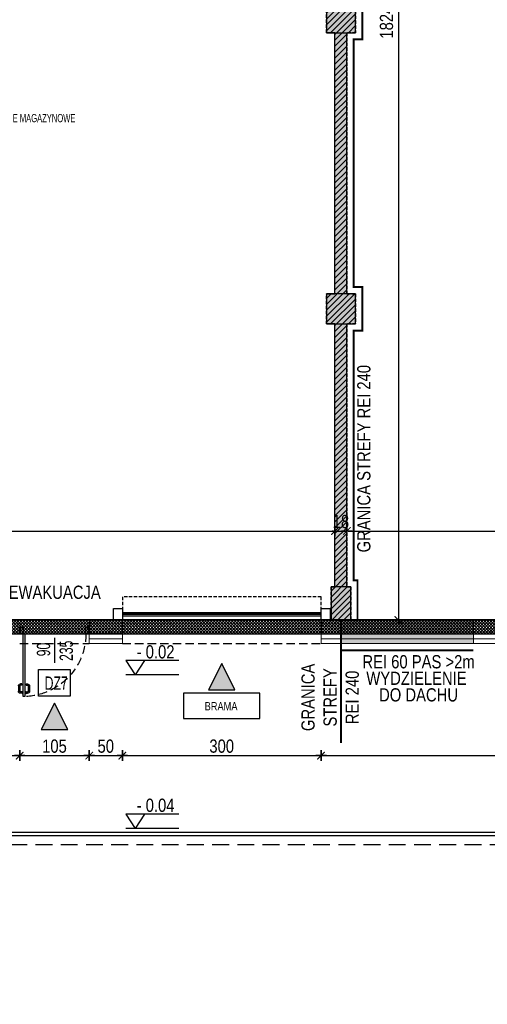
# Model space of a CAD drawing. Header units: millimetres. Extents: x 76192 to 88546, y 19309 to 25840.
# Tile 3 of 61: x 77205 to 77911, y 20811 to 22298. Entities that reach past the tile are written whole.
import ezdxf
from ezdxf.enums import TextEntityAlignment as Align

# ---------------------------------------------------------------- set-up
doc = ezdxf.new("R2010")
doc.units = ezdxf.units.MM
for name, pattern in [('DASHED', [0.75, 0.5, -0.25]), ('DASHED2', [0.375, 0.25, -0.125]), ('DASHEDX2', [38.1, 25.4, -12.7])]:
    doc.linetypes.add(name, pattern=pattern)
doc.layers.get('DEFPOINTS').update_dxf_attribs({"lineweight": 9})
for name, color, linetype in [('_HSA_HATCH_WYPEŁNIENIA_PRZEGRÓD', 205, 'Continuous'), ('_HSA_KOTY', 150, 'Continuous'), ('_HSA_NUMERACJA POMIESZCZEN', 43, 'Continuous'), ('_HSA_OPIS', 43, 'Continuous'), ('_HSA_OPIS_STOLARKA_WEWNĘTRZNA', 43, 'Continuous'), ('_HSA_PRZERYWANE', 153, 'DASHEDX2'), ('_HSA_SCHODY', 122, 'Continuous'), ('_HSA_STOLARKA_WEWNĘTRZNA', 132, 'Continuous'), ('_HSA_STOLARKA_ZEWNĘTRZNA', 132, 'Continuous'), ('_HSA_WIDOKOWE', 1, 'Continuous'), ('_HSA_WYM_100', 141, 'Continuous'), ('_HSA_ŚCIANY_DZIAŁOWE', 6, 'Continuous'), ('_HSA_ŚCIANY_KONSTRUKCYJNE', 3, 'Continuous'), ('_HSA_ŚCIANY_MUROWANE', 4, 'Continuous')]:
    doc.layers.add(name, color=color, linetype=linetype)
for name, color, linetype, true_color in [('_HSA_HATCH_WYPEŁNIENIA_PRZEGRÓD_P_POŻ', 7, 'Continuous', 0xef8a8a), ('_HSA_WYDZIELENIA_POŻAROWE_240_MIN', 7, 'DASHED2', 0xab1603), ('_HSA_WYDZIELENIA_POŻAROWE_60_MIN', 7, 'DASHED2', 0x1428e1)]:
    doc.layers.add(name, color=color, linetype=linetype, true_color=true_color)
doc.layers.add('_HSA_IZOLACJA_TERMICZNA', color=2, linetype='Continuous', lineweight=5)
doc.layers.add('_HSA_NUMERACJA POMIESZCZEN POMOC', color=7, linetype='Continuous', true_color=0x38940a, plot=False)
doc.layers.add('_HSA_OPIS_STOLARKA_ZEWNĘTRZNA_POMOC', color=7, linetype='Continuous', true_color=0x6cc7f4, plot=False)
doc.layers.add('_HSA_POWIERZCHNIA_UŻYTKOWA', color=115, linetype='DASHED', plot=False)
doc.styles.add('Arial', font='Arial.ttf')
doc.styles.add('Arial Narrow_1', font='Arial Narrow.ttf', dxfattribs={"width": 0.8, "height": 200})
doc.styles.add('ARIAL_100', font='Arial.ttf', dxfattribs={"width": 0.8, "height": 20})
doc.styles.add('ARIAL_50', font='Arial Narrow.ttf', dxfattribs={"width": 0.8, "height": 10})
doc.linetypes.add('BATTING', pattern='A,0.00254,-2.54,[134,ltypeshp.shx,S=2.54,R=0,X=-2.54,Y=0],-5.08,[134,ltypeshp.shx,S=2.54,R=180,X=2.54,Y=0],-2.54', length=10.16254)
doc.dimstyles.new('WYM_WEWN_100', dxfattribs={"dimtxt": 20, "dimasz": 2, "dimexe": 10, "dimexo": 0, "dimgap": 4, "dimtad": 1, "dimdec": 1, "dimrnd": 0.1, "dimtxsty": 'ARIAL_100', "dimblk": 'Wym-03', "dimcen": 0, "dimdle": 10, "dimse1": 1, "dimse2": 1, "dimclrt": 256, "dimazin": 2, "dimtfac": 1, "dimtdec": 1, "dimtix": 1, "dimtmove": 2, "dimatfit": 0, "dimfxl": 1, "dimtolj": 1, "dimtzin": 0, "dimarcsym": 0})
pattern_1 = [(45, (16000, 0), (-4.49012806, 4.49012806), [])]

# ---------------------------------------------------------------- blocks, each defined once
blk = doc.blocks.new('A$C181A6C00')
blk.add_hatch(color=256).paths.add_polyline_path([(50, -25), (0, 0), (50, 25)])
blk.add_lwpolyline([(50, -25), (0, 0), (50, 25), (50, -25)])
blk = doc.blocks.new('A$C88e31ec9')
blk.add_lwpolyline([(-57.6, -38.6), (57.6, -38.6), (57.6, 0), (-57.6, 0)], close=True)
at = {"style": 'Arial', "width": 0.8}
blk.add_text('BRAMA', height=12.5, dxfattribs=at).set_placement((-1, -26.2), align=Align.CENTER)
blk = doc.blocks.new('KOTA')
for p in [(-28, 43.4), (28, 43.4)]:
    blk.add_line(p, (0, 0))
blk.add_lwpolyline([(131.6, 43.4), (-28, 43.4)])
at = {"style": 'Arial', "width": 0.8}
blk.add_attdef('0000', (4.6, 49.9), '', height=40, dxfattribs=at)
blk = doc.blocks.new('NUMERACJA_POMIESZCZEŃ_200')
blk.add_lwpolyline([(50, 31.9), (0, 31.9), (0, 0), (50, 0)], close=True)
at = {"style": 'ARIAL_100', "width": 0.8}
blk.add_attdef('OPIS_TABELKA', (3, 6.5), '', height=20, dxfattribs=at)
at = {"layer": '_HSA_NUMERACJA POMIESZCZEN POMOC', "style": 'ARIAL_50', "width": 0.8}
for tag, p in [('NAZWA', (0, -15.9)), ('POWIERZCHNIA', (0, -35.3)), ('POSADZKA', (0, -54.4)), ('SUFIT', (0, -73.1))]:
    blk.add_attdef(tag, p, '', height=12.5, dxfattribs=at)
blk = doc.blocks.new('*U482')
at = {"transparency": 33554559}
h = blk.add_hatch(color=256, dxfattribs=at)
h.dxf.hatch_style = 1
h.paths.add_polyline_path([(0, 35.7), (-200, 35.7), (-200, 0), (0, 0)])
at = {"linetype": 'DASHED2', "ltscale": 50, "const_width": 3}
blk.add_lwpolyline([(-200, -10), (0, -10)], dxfattribs=at)
at = {"layer": 'DEFPOINTS'}
blk.add_lwpolyline([(0, 35.7), (-200, 35.7), (-200, 0), (0, 0), (0, 35.7)], close=True, dxfattribs=at)
blk = doc.blocks.new('*U525')
for p, q in [((4.2, 90), (1.1, 90)), ((4.2, 91.25), (5, 91.25)), ((4.2, 86.75), (4.2, 91.25)), ((8.725, 91.25), (7.925, 91.25)), ((8.725, 86.75), (8.725, 91.25)), ((8.725, 90), (11.825, 90)), ((-1.9, 78.86), (-1.9, 87)), ((0.1, 78.86), (0.1, 87)), ((4.2, 88), (1.1, 88)), ((3.2, 77.86), (1.1, 77.86)), ((3.2, 75.86), (1.1, 75.86)), ((3.2, 75.86), (3.2, 77.86)), ((5, 86.75), (4.2, 86.75)), ((7.925, 86.75), (8.725, 86.75)), ((8.725, 88), (11.825, 88)), ((9.725, 75.86), (9.725, 77.86)), ((9.725, 77.86), (11.825, 77.86)), ((9.725, 75.86), (11.825, 75.86)), ((12.825, 78.86), (12.825, 87)), ((14.825, 78.86), (14.825, 87))]:
    blk.add_line(p, q)
for points in [[(5, 0), (7.925, 0), (7.925, 95), (5, 95)], [(1, 0), (1, -10), (5, -10), (5, 0)], [(100, 0), (100, -10), (104, -10), (104, 0)]]:
    blk.add_lwpolyline(points, close=True)
for points in [[(0, 0), (0, -10)], [(105, 0), (105, -10)]]:
    blk.add_lwpolyline(points)
for centre, radius, start, end in [((1.1, 87), 3, 90, 180), ((11.825, 87), 3, 0, 90), ((1.1, 78.86), 3, 180, 270), ((1.1, 87), 1, 90, 180), ((1.1, 78.86), 1, 180, 270), ((11.825, 87), 1, 0, 90), ((11.825, 78.86), 3, 270, 0), ((11.825, 78.86), 1, 270, 0)]:
    blk.add_arc(centre, radius, start, end)
at = {"linetype": 'DASHED', "ltscale": 25}
blk.add_arc((5, 0), 95, 0, 90, dxfattribs=at)
blk = doc.blocks.new('Wym-03')
for p, q in [((-4, 0), (4, 0)), ((0, 4), (0, -4))]:
    blk.add_line(p, q)
blk.add_lwpolyline([(-2.83, -2.83, 0.8, 0.8, 0), (2.83, 2.83, 0.05, 0.05, 0)], format="xyseb")
blk = doc.blocks.new('*D693')
at = {"layer": '_HSA_WYM_100', "color": 0, "lineweight": -2}
blk.add_line((78045.8, 19377.4), (77122.8, 19377.4), dxfattribs=at)
at = {"layer": 'DEFPOINTS', "color": 0}
for p in [(77120.8, 21370.5), (78047.8, 21370.5), (77120.8, 19377.4)]:
    blk.add_point(p, dxfattribs=at)
at = {"layer": '_HSA_WYM_100', "color": 0, "lineweight": -2, "xscale": 2, "yscale": 2, "zscale": 2, "rotation": 180}
blk.add_blockref('Wym-03', (77120.8, 19377.4), dxfattribs=at)
at = {"layer": '_HSA_WYM_100', "color": 0, "lineweight": -2, "xscale": 2, "yscale": 2, "zscale": 2}
blk.add_blockref('Wym-03', (78047.8, 19377.4), dxfattribs=at)
at = {"layer": '_HSA_WYM_100', "insert": (77584.3, 19391.6), "char_height": 20, "attachment_point": 5, "style": 'ARIAL_100'}
blk.add_mtext('\\A1;927', dxfattribs=at)
blk = doc.blocks.new('*D697')
at = {"layer": '_HSA_WYM_100', "color": 0, "lineweight": -2}
blk.add_line((86737.3, 19347.4), (76433.3, 19347.4), dxfattribs=at)
at = {"layer": 'DEFPOINTS', "color": 0}
for p in [(76431.3, 21355.5), (86739.3, 19527.4), (76431.3, 19347.4)]:
    blk.add_point(p, dxfattribs=at)
at = {"layer": '_HSA_WYM_100', "color": 0, "lineweight": -2, "xscale": 2, "yscale": 2, "zscale": 2, "rotation": 180}
blk.add_blockref('Wym-03', (76431.3, 19347.4), dxfattribs=at)
at = {"layer": '_HSA_WYM_100', "color": 0, "lineweight": -2, "xscale": 2, "yscale": 2, "zscale": 2}
blk.add_blockref('Wym-03', (86739.3, 19347.4), dxfattribs=at)
at = {"layer": '_HSA_WYM_100', "insert": (81585.3, 19361.6), "char_height": 20, "attachment_point": 5, "style": 'ARIAL_100'}
blk.add_mtext('\\A1;10308', dxfattribs=at)
blk = doc.blocks.new('*D726')
at = {"layer": '_HSA_WYM_100', "color": 0, "lineweight": -2}
blk.add_line((76281.3, 20766.1), (76281.3, 22652.5), dxfattribs=at)
at = {"layer": 'DEFPOINTS', "color": 0}
for p in [(76281.3, 22654.5), (76431.3, 22654.5), (86739.3, 20764.1)]:
    blk.add_point(p, dxfattribs=at)
at = {"layer": '_HSA_WYM_100', "color": 0, "lineweight": -2, "xscale": 2, "yscale": 2, "zscale": 2}
for p, rotation in [((76281.3, 22654.5), 90), ((76281.3, 20764.1), 270)]:
    blk.add_blockref('Wym-03', p, dxfattribs=dict(at, rotation=rotation))
at = {"layer": '_HSA_WYM_100', "insert": (76265.3, 21709.3), "char_height": 20, "attachment_point": 5, "rotation": 90, "style": 'ARIAL_100'}
blk.add_mtext('\\A1;1890,4', dxfattribs=at)
blk = doc.blocks.new('*D730')
at = {"layer": '_HSA_WYM_100', "color": 0, "lineweight": -2}
blk.add_line((76251.3, 21353.5), (76251.3, 19529.4), dxfattribs=at)
at = {"layer": 'DEFPOINTS', "color": 0}
for p in [(76431.3, 21355.5), (76251.3, 19527.4), (86739.3, 19527.4)]:
    blk.add_point(p, dxfattribs=at)
at = {"layer": '_HSA_WYM_100', "color": 0, "lineweight": -2, "xscale": 2, "yscale": 2, "zscale": 2}
for p, rotation in [((76251.3, 21355.5), 90), ((76251.3, 19527.4), 270)]:
    blk.add_blockref('Wym-03', p, dxfattribs=dict(at, rotation=rotation))
at = {"layer": '_HSA_WYM_100', "insert": (76235.3, 20441.5), "char_height": 20, "attachment_point": 5, "rotation": 90, "style": 'ARIAL_100'}
blk.add_mtext('\\A1;1828,1', dxfattribs=at)
blk = doc.blocks.new('*D731')
at = {"layer": '_HSA_WYM_100', "color": 0, "lineweight": -2}
blk.add_line((76433.3, 21186.3), (77203.3, 21186.3), dxfattribs=at)
at = {"layer": 'DEFPOINTS', "color": 0}
for p in [(76431.3, 21355.5), (77205.3, 21355.5), (77205.3, 21186.3)]:
    blk.add_point(p, dxfattribs=at)
at = {"layer": '_HSA_WYM_100', "color": 0, "lineweight": -2, "xscale": 2, "yscale": 2, "zscale": 2}
for p, rotation in [((76431.3, 21186.3), 179.9999999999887), ((77205.3, 21186.3), 359.9999999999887)]:
    blk.add_blockref('Wym-03', p, dxfattribs=dict(at, rotation=rotation))
at = {"layer": '_HSA_WYM_100', "insert": (76818.3, 21200.3), "char_height": 20, "attachment_point": 5, "style": 'ARIAL_100'}
blk.add_mtext('\\A1;774', dxfattribs=at)
blk = doc.blocks.new('*D732')
at = {"layer": '_HSA_WYM_100', "color": 0, "lineweight": -2}
blk.add_line((77207.3, 21186.3), (77308.3, 21186.3), dxfattribs=at)
at = {"layer": 'DEFPOINTS', "color": 0}
for p in [(77205.3, 21355.5), (77310.3, 21355.5), (77310.3, 21186.3)]:
    blk.add_point(p, dxfattribs=at)
at = {"layer": '_HSA_WYM_100', "color": 0, "lineweight": -2, "xscale": 2, "yscale": 2, "zscale": 2}
for p, rotation in [((77205.3, 21186.3), 179.9999999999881), ((77310.3, 21186.3), 359.9999999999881)]:
    blk.add_blockref('Wym-03', p, dxfattribs=dict(at, rotation=rotation))
at = {"layer": '_HSA_WYM_100', "insert": (77257.8, 21200.5), "char_height": 20, "attachment_point": 5, "style": 'ARIAL_100'}
blk.add_mtext('\\A1;105', dxfattribs=at)
blk = doc.blocks.new('*D733')
at = {"layer": '_HSA_WYM_100', "color": 0, "lineweight": -2}
blk.add_line((77312.3, 21186.3), (77358.3, 21186.3), dxfattribs=at)
at = {"layer": 'DEFPOINTS', "color": 0}
for p in [(77310.3, 21355.5), (77360.3, 21355.5), (77360.3, 21186.3)]:
    blk.add_point(p, dxfattribs=at)
at = {"layer": '_HSA_WYM_100', "color": 0, "lineweight": -2, "xscale": 2, "yscale": 2, "zscale": 2}
for p, rotation in [((77310.3, 21186.3), 179.9999999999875), ((77360.3, 21186.3), 359.9999999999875)]:
    blk.add_blockref('Wym-03', p, dxfattribs=dict(at, rotation=rotation))
at = {"layer": '_HSA_WYM_100', "insert": (77335.3, 21200.5), "char_height": 20, "attachment_point": 5, "style": 'ARIAL_100'}
blk.add_mtext('\\A1;50', dxfattribs=at)
blk = doc.blocks.new('*D734')
at = {"layer": '_HSA_WYM_100', "color": 0, "lineweight": -2}
blk.add_line((77362.3, 21186.3), (77658.3, 21186.3), dxfattribs=at)
at = {"layer": 'DEFPOINTS', "color": 0}
for p in [(77360.3, 21355.5), (77660.3, 21355.5), (77660.3, 21186.3)]:
    blk.add_point(p, dxfattribs=at)
at = {"layer": '_HSA_WYM_100', "color": 0, "lineweight": -2, "xscale": 2, "yscale": 2, "zscale": 2}
for p, rotation in [((77360.3, 21186.3), 179.9999999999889), ((77660.3, 21186.3), 359.9999999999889)]:
    blk.add_blockref('Wym-03', p, dxfattribs=dict(at, rotation=rotation))
at = {"layer": '_HSA_WYM_100', "insert": (77510.3, 21200.5), "char_height": 20, "attachment_point": 5, "style": 'ARIAL_100'}
blk.add_mtext('\\A1;300', dxfattribs=at)
blk = doc.blocks.new('*D735')
at = {"layer": '_HSA_WYM_100', "color": 0, "lineweight": -2}
blk.add_line((77662.3, 21186.3), (78378.3, 21186.3), dxfattribs=at)
at = {"layer": 'DEFPOINTS', "color": 0}
for p in [(77660.3, 21355.5), (78380.3, 21355.5), (78380.3, 21186.3)]:
    blk.add_point(p, dxfattribs=at)
at = {"layer": '_HSA_WYM_100', "color": 0, "lineweight": -2, "xscale": 2, "yscale": 2, "zscale": 2}
for p, rotation in [((77660.3, 21186.3), 179.9999999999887), ((78380.3, 21186.3), 359.9999999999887)]:
    blk.add_blockref('Wym-03', p, dxfattribs=dict(at, rotation=rotation))
at = {"layer": '_HSA_WYM_100', "insert": (78020.3, 21200.5), "char_height": 20, "attachment_point": 5, "style": 'ARIAL_100'}
blk.add_mtext('\\A1;720', dxfattribs=at)
blk = doc.blocks.new('*D1056')
at = {"layer": '_HSA_WYM_100', "color": 0, "lineweight": -2}
blk.add_line((77777, 23214.1), (77777, 21393.2), dxfattribs=at)
at = {"layer": 'DEFPOINTS', "color": 0}
for p in [(77705.3, 23216.1), (77705.3, 21391.2), (77777, 21391.2)]:
    blk.add_point(p, dxfattribs=at)
at = {"layer": '_HSA_WYM_100', "color": 0, "lineweight": -2, "xscale": 2, "yscale": 2, "zscale": 2}
for p, rotation in [((77777, 23216.1), 90), ((77777, 21391.2), 270)]:
    blk.add_blockref('Wym-03', p, dxfattribs=dict(at, rotation=rotation))
at = {"layer": '_HSA_WYM_100', "insert": (77760.9, 22303.7), "char_height": 20, "attachment_point": 5, "rotation": 90, "style": 'ARIAL_100'}
blk.add_mtext('\\A1;1824,9', dxfattribs=at)
blk = doc.blocks.new('*D1058')
at = {"layer": '_HSA_WYM_100', "color": 0, "lineweight": -2}
blk.add_line((76463.3, 21525.6), (77679.3, 21525.6), dxfattribs=at)
at = {"layer": 'DEFPOINTS', "color": 0}
for p in [(77681.3, 21525.6), (76461.3, 21416.2), (77681.3, 21416.2)]:
    blk.add_point(p, dxfattribs=at)
at = {"layer": '_HSA_WYM_100', "color": 0, "lineweight": -2, "xscale": 2, "yscale": 2, "zscale": 2}
for p, rotation in [((76461.3, 21525.6), 180.000000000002), ((77681.3, 21525.6), 2.050237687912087e-12)]:
    blk.add_blockref('Wym-03', p, dxfattribs=dict(at, rotation=rotation))
at = {"layer": '_HSA_WYM_100', "insert": (77071.3, 21539.8), "char_height": 20, "attachment_point": 5, "style": 'ARIAL_100'}
blk.add_mtext('\\A1;1220', dxfattribs=at)
blk = doc.blocks.new('*D1007')
at = {"layer": '_HSA_WYM_100', "color": 0, "lineweight": -2}
for p, q in [((77679.3, 21525.6), (77677.3, 21525.6)), ((77681.3, 21525.6), (77699.3, 21525.6)), ((77701.3, 21525.6), (77703.3, 21525.6))]:
    blk.add_line(p, q, dxfattribs=at)
at = {"layer": 'DEFPOINTS', "color": 0}
for p in [(77699.3, 21525.6), (77699.3, 21521.7), (77681.3, 21416.2)]:
    blk.add_point(p, dxfattribs=at)
at = {"layer": '_HSA_WYM_100', "color": 0, "lineweight": -2, "xscale": 2, "yscale": 2, "zscale": 2}
blk.add_blockref('Wym-03', (77681.3, 21525.6), dxfattribs=at)
at = {"layer": '_HSA_WYM_100', "color": 0, "lineweight": -2, "xscale": 2, "yscale": 2, "zscale": 2, "rotation": 180}
blk.add_blockref('Wym-03', (77699.3, 21525.6), dxfattribs=at)
at = {"layer": '_HSA_WYM_100', "insert": (77690.3, 21539.8), "char_height": 20, "attachment_point": 5, "style": 'ARIAL_100'}
blk.add_mtext('\\A1;18', dxfattribs=at)
blk = doc.blocks.new('*D1008')
at = {"layer": '_HSA_WYM_100', "color": 0, "lineweight": -2}
blk.add_line((77701.3, 21525.6), (79739.3, 21525.6), dxfattribs=at)
at = {"layer": 'DEFPOINTS', "color": 0}
for p in [(79741.3, 21525.6), (79741.3, 21525.1), (77699.3, 21521.7)]:
    blk.add_point(p, dxfattribs=at)
at = {"layer": '_HSA_WYM_100', "color": 0, "lineweight": -2, "xscale": 2, "yscale": 2, "zscale": 2}
for p, rotation in [((77699.3, 21525.6), 180.0000000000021), ((79741.3, 21525.6), 2.14361286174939e-12)]:
    blk.add_blockref('Wym-03', p, dxfattribs=dict(at, rotation=rotation))
at = {"layer": '_HSA_WYM_100', "insert": (78720.3, 21539.8), "char_height": 20, "attachment_point": 5, "style": 'ARIAL_100'}
blk.add_mtext('\\A1;2042', dxfattribs=at)

msp = doc.modelspace()

# ---------------------------------------------------------------- hatches: boundary and pattern name
at = {"layer": '_HSA_HATCH_WYPEŁNIENIA_PRZEGRÓD'}
h = msp.add_hatch(dxfattribs=at)
h.set_pattern_fill('ANSI31', color=256, scale=2, style=0)
h.set_pattern_definition(pattern_1)
h.paths.add_polyline_path([(76484.33, 23166.14), (76475.33, 23166.14), (76475.33, 23216.14), (76490.33, 23216.14), (76490.33, 23238.53), (76446.33, 23238.53), (76446.33, 22814.53), (76484.33, 22814.53)])
h.paths.add_polyline_path([(76461.33, 22627.39), (76484.33, 22627.39), (76484.33, 22654.53), (76446.33, 22654.53), (76446.33, 21370.53), (76505.33, 21370.53), (76505.33, 21391.25), (76475.33, 21391.25), (76475.33, 21416.25), (76461.33, 21416.25)])
h.paths.add_polyline_path([(77105.33, 21441.25), (77075.33, 21441.25), (77075.33, 21391.25), (77105.33, 21391.25)])
h.paths.add_polyline_path([(76505.33, 21441.25), (76475.33, 21441.25), (76475.33, 21391.25), (76505.33, 21391.25)], flags=17)
h.paths.add_polyline_path([(76505.33, 22027.39), (76461.33, 22027.39), (76461.33, 21981.67), (76505.33, 21981.67)], flags=17)
h.paths.add_polyline_path([(76505.33, 22627.39), (76461.33, 22627.39), (76461.33, 22581.67), (76505.33, 22581.67)], flags=17)
h.paths.add_polyline_path([(76505.33, 23216.14), (76475.33, 23216.14), (76475.33, 23166.14), (76484.33, 23166.14), (76505.33, 23166.14)])
h.paths.add_polyline_path([(77105.33, 23216.14), (77075.33, 23216.14), (77075.33, 23166.14), (77105.33, 23166.14)])
h.paths.add_polyline_path([(77112.33, 22619.11), (77075.33, 22619.11), (77075.33, 22568.14), (77112.33, 22568.14)])
h.paths.add_polyline_path([(77075.33, 22619.11), (76709.33, 22619.11), (76709.33, 22654.53), (76684.33, 22654.53), (76684.33, 22619.11), (76505.33, 22619.11), (76505.33, 22601.11), (76696.33, 22601.11), (77075.33, 22601.11)])
h.paths.add_polyline_path([(76709.33, 22864.11), (76484.33, 22864.11), (76484.33, 22839.11), (76684.33, 22839.11), (76684.33, 22804.53), (76709.33, 22804.53)])
h.paths.add_polyline_path([(77099.33, 23166.14), (77081.33, 23166.14), (77081.33, 22619.11), (77099.33, 22619.11)])
h.paths.add_polyline_path([(77205.33, 21370.53), (77205.33, 21391.25), (76505.33, 21391.25), (76505.33, 21370.53)])
h.paths.add_polyline_path([(77310.33, 21391.25), (77310.33, 21370.53), (77360.33, 21370.53), (77360.33, 21391.25)])
h = msp.add_hatch(dxfattribs=at)
h.set_pattern_fill('ANSI31', color=256, scale=2, style=0)
h.set_pattern_definition(pattern_1)
h.paths.add_polyline_path([(77705.33, 21441.25), (77675.33, 21441.25), (77675.33, 21391.25), (77690.33, 21391.25), (77705.33, 21391.25)])
h.paths.add_polyline_path([(77699.33, 21838.39), (77681.33, 21838.39), (77681.33, 21441.25), (77699.33, 21441.25)])
h.paths.add_polyline_path([(77712.54, 21884.11), (77668.54, 21884.11), (77668.54, 21838.39), (77712.54, 21838.39)])
h.paths.add_polyline_path([(77699.33, 22278.39), (77681.33, 22278.39), (77681.33, 21884.11), (77699.33, 21884.11)])
h.paths.add_polyline_path([(77712.54, 22324.11), (77668.54, 22324.11), (77668.54, 22278.39), (77712.54, 22278.39)])
h.paths.add_polyline_path([(77712.54, 22362.89), (77668.54, 22362.89), (77668.54, 22324.11), (77712.54, 22324.11)])
h.paths.add_polyline_path([(77712.54, 22581.67), (77668.54, 22581.67), (77668.54, 22542.89), (77712.54, 22542.89)])
h.paths.add_polyline_path([(77712.54, 22627.39), (77668.54, 22627.39), (77668.54, 22581.67), (77712.54, 22581.67)])
h.paths.add_polyline_path([(77705.33, 23216.14), (77675.33, 23216.14), (77675.33, 23166.14), (77705.33, 23166.14)])
h.paths.add_polyline_path([(77699.33, 23166.14), (77681.33, 23166.14), (77681.33, 22627.39), (77699.33, 22627.39)])
h.paths.add_polyline_path([(78305.33, 23216.14), (78275.33, 23216.14), (78275.33, 23166.14), (78305.33, 23166.14)])
h.paths.add_polyline_path([(78905.33, 23216.14), (78875.33, 23216.14), (78875.33, 23166.14), (78905.33, 23166.14)])
h.paths.add_polyline_path([(79505.33, 23216.14), (79475.33, 23216.14), (79475.33, 23166.14), (79505.33, 23166.14)])
h.paths.add_polyline_path([(79499.33, 23166.14), (79481.33, 23166.14), (79481.33, 22627.39), (79499.33, 22627.39)])
h.paths.add_polyline_path([(79513.14, 22599.67), (79513.14, 22627.39), (79469.14, 22627.39), (79469.14, 22581.67), (79513.14, 22581.67)])
h.paths.add_polyline_path([(79728.54, 22599.67), (79513.14, 22599.67), (79513.14, 22581.67), (79728.54, 22581.67)])
h.paths.add_polyline_path([(79772.54, 22627.39), (79728.54, 22627.39), (79728.54, 22581.67), (79772.54, 22581.67)])
h.paths.add_polyline_path([(79762.03, 22581.67), (79744.03, 22581.67), (79744.03, 22536.89), (79762.03, 22536.89)])
h.paths.add_polyline_path([(79849.38, 22599.67), (79772.54, 22599.67), (79772.54, 22581.67), (79849.38, 22581.67)])
h.paths.add_polyline_path([(80101.79, 22581.67), (80083.79, 22581.67), (80083.79, 22536.89), (80101.79, 22536.89)])
h.paths.add_polyline_path([(80099.08, 23166.14), (80081.08, 23166.14), (80081.08, 22627.39), (80099.08, 22627.39)])
h.paths.add_polyline_path([(80112.3, 22627.39), (80068.3, 22627.39), (80068.3, 22581.67), (80112.3, 22581.67)])
h.paths.add_polyline_path([(80068.3, 22599.67), (79967.38, 22599.67), (79967.38, 22581.67), (80068.3, 22581.67)])
h.paths.add_polyline_path([(80105.33, 23216.14), (80075.33, 23216.14), (80075.33, 23166.14), (80105.33, 23166.14)])
h.paths.add_polyline_path([(80101.79, 22368.89), (80083.79, 22368.89), (80083.79, 22324.11), (80101.79, 22324.11)])
h.paths.add_polyline_path([(80112.3, 22324.11), (80068.3, 22324.11), (80068.3, 22278.39), (80112.3, 22278.39)])
h.paths.add_polyline_path([(80099.08, 22278.39), (80081.08, 22278.39), (80081.08, 21884.11), (80099.08, 21884.11)])
h.paths.add_polyline_path([(79762.03, 22368.89), (79744.03, 22368.89), (79744.03, 22324.11), (79762.03, 22324.11)])
h.paths.add_polyline_path([(79772.54, 22324.11), (79728.54, 22324.11), (79728.54, 22278.39), (79772.54, 22278.39)])
h.paths.add_polyline_path([(79759.33, 22278.39), (79741.33, 22278.39), (79741.33, 21884.11), (79759.33, 21884.11)])
h.paths.add_polyline_path([(79772.54, 21884.11), (79728.54, 21884.11), (79728.54, 21838.39), (79772.54, 21838.39)])
h.paths.add_polyline_path([(79759.33, 21838.39), (79741.33, 21838.39), (79741.33, 21441.25), (79759.33, 21441.25)])
h.paths.add_polyline_path([(80099.08, 21838.39), (80081.08, 21838.39), (80081.08, 21718.39), (80099.08, 21718.39)])
h.paths.add_polyline_path([(80099.08, 21550.39), (80081.08, 21550.39), (80081.08, 21441.25), (80099.08, 21441.25)])
h.paths.add_polyline_path([(80105.33, 21441.25), (80075.33, 21441.25), (80075.33, 21391.25), (80105.33, 21391.25)])
h.paths.add_polyline_path([(80112.3, 21884.11), (80068.3, 21884.11), (80068.3, 21838.39), (80112.3, 21838.39)])
h.paths.add_polyline_path([(79765.08, 21441.25), (79735.08, 21441.25), (79735.08, 21391.25), (79765.08, 21391.25)])
h.paths.add_polyline_path([(79505.33, 21441.25), (79475.33, 21441.25), (79475.33, 21391.25), (79505.33, 21391.25)])
h.paths.add_polyline_path([(78905.33, 21441.25), (78875.33, 21441.25), (78875.33, 21391.25), (78905.33, 21391.25)])
h.paths.add_polyline_path([(78380.33, 21391.25), (77690.33, 21391.25), (77675.33, 21391.25), (77660.33, 21391.25), (77660.33, 21370.53), (78380.33, 21370.53)])
h.paths.add_polyline_path([(78305.33, 21441.25), (78275.33, 21441.25), (78275.33, 21391.25), (78305.33, 21391.25)])
h.paths.add_polyline_path([(78775.33, 21391.25), (78775.33, 21370.53), (79800.21, 21370.53), (79800.21, 21391.25)])
h.paths.add_polyline_path([(78670.33, 21370.53), (78670.33, 21391.25), (78620.33, 21391.25), (78620.33, 21370.53)])
h = msp.add_hatch(dxfattribs=at)
h.set_pattern_fill('ANSI37', color=256)
h.set_pattern_definition([(45, (78044.8673, 21391.2478), (-2.245064, 2.245064), []), (135, (78044.8673, 21391.2478), (-2.245064, -2.245064), [])])
h.paths.add_polyline_path([(77120.83, 21370.53), (78047.83, 21370.53), (78047.83, 21391.25), (77120.83, 21391.25)])
at = {"layer": '_HSA_HATCH_WYPEŁNIENIA_PRZEGRÓD_P_POŻ'}
h = msp.add_hatch(color=256, dxfattribs=at)
h.dxf.hatch_style = 1
h.paths.add_polyline_path([(77668.54, 22542.89), (77668.54, 22627.39), (77681.33, 22627.39), (77681.33, 23166.14), (77675.33, 23166.14), (77675.33, 23216.14), (77705.33, 23216.14), (77705.33, 23166.14), (77699.33, 23166.14), (77699.33, 22627.39), (77712.54, 22627.39), (77712.54, 22542.89)])
h.paths.add_polyline_path([(77675.33, 21391.25), (77675.33, 21441.25), (77681.33, 21441.25), (77681.33, 21838.39), (77668.54, 21838.39), (77668.54, 21884.11), (77681.33, 21884.11), (77681.33, 22278.39), (77668.54, 22278.39), (77668.54, 22362.89), (77712.54, 22362.89), (77712.54, 22278.39), (77699.33, 22278.39), (77699.33, 21884.11), (77712.54, 21884.11), (77712.54, 21838.39), (77699.33, 21838.39), (77699.33, 21441.25), (77705.33, 21441.25), (77705.33, 21391.25)])

# ---------------------------------------------------------------- linework, layer by layer
at = {"layer": '_HSA_IZOLACJA_TERMICZNA', "ltscale": 0.1}
for p, q in [((77310.33, 21355.53), (77310.33, 21370.53)), ((77360.33, 21370.53), (77360.33, 21355.53)), ((77660.33, 21370.53), (77660.33, 21355.53)), ((77310.33, 21355.53), (77360.33, 21355.53)), ((77660.33, 21355.53), (78380.33, 21355.53))]:
    msp.add_line(p, q, dxfattribs=at)
at = {"layer": '_HSA_IZOLACJA_TERMICZNA', "linetype": 'BATTING', "ltscale": 0.1}
for p, q in [((77310.33, 21362.53), (77360.33, 21362.53)), ((77660.33, 21362.53), (78380.33, 21362.53))]:
    msp.add_line(p, q, dxfattribs=at)
at = {"layer": '_HSA_KOTY'}
for p, q in [((77445.4, 21308.17), (77365.6, 21308.17)), ((77445.4, 21076.38), (77365.6, 21076.38))]:
    msp.add_line(p, q, dxfattribs=at)
at = {"layer": '_HSA_OPIS_STOLARKA_WEWNĘTRZNA'}
msp.add_line((77257.83, 21364.4), (77257.83, 21326.66), dxfattribs=at)
at = {"layer": '_HSA_OPIS_STOLARKA_ZEWNĘTRZNA_POMOC', "flags": 128}
msp.add_lwpolyline([(77233.91, 21316.66), (77281.75, 21316.66), (77281.75, 21276.26), (77233.91, 21276.26)], close=True, dxfattribs=at)
at = {"layer": '_HSA_POWIERZCHNIA_UŻYTKOWA', "ltscale": 10}
for points in [[(78275.33, 23216.14), (77705.33, 23216.14), (77705.33, 23166.14), (77699.33, 23166.14), (77699.33, 22627.39), (77712.54, 22627.39), (77712.54, 22581.67), (77712.54, 22278.39), (77699.33, 22278.39), (77699.33, 21884.11), (77712.54, 21884.11), (77712.54, 21838.39), (77699.33, 21838.39), (77699.33, 21441.25), (77705.33, 21441.25), (77705.33, 21391.25), (78275.33, 21391.25)], [(76461.33, 22581.67), (76461.33, 22027.39), (76505.33, 22027.39), (76505.33, 21981.67), (76461.33, 21981.67), (76461.33, 21441.25), (76505.33, 21441.25), (76505.33, 21391.25), (77075.33, 21391.25), (77075.33, 21441.25), (77105.33, 21441.25), (77105.33, 21391.25), (77675.33, 21391.25), (77675.33, 21441.25), (77681.33, 21441.25), (77681.33, 21838.39), (77668.54, 21838.39), (77668.54, 21884.11), (77681.33, 21884.11), (77681.33, 22278.39), (77668.54, 22278.39), (77668.54, 22627.39)]]:
    msp.add_lwpolyline(points, dxfattribs=at)
at = {"layer": '_HSA_PRZERYWANE', "ltscale": 0.5}
for p, q in [((77310.33, 21391.25), (77205.33, 21391.25)), ((77205.33, 21355.53), (77310.33, 21355.53)), ((77360.33, 21355.53), (77660.33, 21355.53))]:
    msp.add_line(p, q, dxfattribs=at)
at = {"layer": '_HSA_PRZERYWANE'}
msp.add_lwpolyline([(76505.33, 21355.53), (76505.33, 21052.11), (86739.33, 21052.11)], dxfattribs=at)
at = {"layer": '_HSA_SCHODY'}
for p, q in [((76446.33, 21070.53), (79295.83, 21070.53)), ((76446.33, 21065.53), (78900.83, 21065.53))]:
    msp.add_line(p, q, dxfattribs=at)
at = {"layer": '_HSA_STOLARKA_ZEWNĘTRZNA', "linetype": 'DASHED', "ltscale": 10}
msp.add_lwpolyline([(77360.33, 21391.25), (77660.33, 21391.25), (77660.33, 21426.22), (77360.33, 21426.22)], close=True, dxfattribs=at)
at = {"layer": '_HSA_STOLARKA_ZEWNĘTRZNA'}
for points in [[(77360.33, 21391.25), (77346.82, 21391.25), (77346.82, 21408.65), (77360.33, 21408.65)], [(77673.83, 21391.25), (77660.33, 21391.25), (77660.33, 21408.65), (77673.83, 21408.65)], [(77360.33, 21399.95), (77660.33, 21399.95), (77660.33, 21402.17), (77360.33, 21402.17)], [(77360.33, 21397.73), (77660.33, 21397.73), (77660.33, 21399.95), (77360.33, 21399.95)]]:
    msp.add_lwpolyline(points, close=True, dxfattribs=at)
at = {"layer": '_HSA_WYDZIELENIA_POŻAROWE_240_MIN', "ltscale": 50, "const_width": 3}
msp.add_lwpolyline([(77690.33, 21205.53), (77690.33, 21391.25), (77715.33, 21391.25), (77715.33, 21451.25), (77709.33, 21451.25), (77709.33, 21828.39), (77722.54, 21828.39), (77722.54, 21894.11), (77709.33, 21894.11), (77709.33, 22268.39), (77722.54, 22268.39), (77722.54, 22637.39), (77709.33, 22637.39), (77709.33, 23156.14), (77715.33, 23156.14), (77715.33, 23216.14), (77690.33, 23216.14), (77690.33, 23403.53)], dxfattribs=at)
at = {"layer": '_HSA_ŚCIANY_DZIAŁOWE'}
for p, q in [((77681.33, 21884.11), (77681.33, 22278.39)), ((77699.33, 21884.11), (77699.33, 22278.39)), ((77681.33, 21441.25), (77681.33, 21838.39)), ((77699.33, 21441.25), (77699.33, 21838.39))]:
    msp.add_line(p, q, dxfattribs=at)
at = {"layer": '_HSA_ŚCIANY_KONSTRUKCYJNE'}
for points in [[(77668.54, 22278.39), (77712.54, 22278.39), (77712.54, 22324.11), (77668.54, 22324.11)], [(77668.54, 21838.39), (77712.54, 21838.39), (77712.54, 21884.11), (77668.54, 21884.11)], [(77675.33, 21391.25), (77705.33, 21391.25), (77705.33, 21441.25), (77675.33, 21441.25)]]:
    msp.add_lwpolyline(points, close=True, dxfattribs=at)
at = {"layer": '_HSA_ŚCIANY_MUROWANE', "ltscale": 0.07}
for p, q in [((77360.33, 21391.25), (77310.33, 21391.25)), ((77310.33, 21391.25), (77310.33, 21370.53)), ((77360.33, 21391.25), (77360.33, 21370.53)), ((77660.33, 21391.25), (77660.33, 21370.53)), ((77660.33, 21391.25), (77660.33, 21370.53)), ((77660.33, 21370.53), (77660.33, 21391.25)), ((78380.33, 21391.25), (77660.33, 21391.25)), ((77360.33, 21370.53), (77310.33, 21370.53)), ((77660.33, 21370.53), (78380.33, 21370.53))]:
    msp.add_line(p, q, dxfattribs=at)
msp.add_lwpolyline([(77120.83, 21370.53), (78047.83, 21370.53), (78047.83, 21391.25), (77120.83, 21391.25)], close=True, dxfattribs=at)

# ---------------------------------------------------------------- block references
at = {"layer": '_HSA_KOTY', "xscale": 0.5, "yscale": 0.5, "zscale": 0.5}
for p, values in [((77379.6, 21308.17), {'0000': '- 0.02 '}), ((77379.6, 21076.38), {'0000': '- 0.04'})]:
    msp.add_blockref('KOTA', p, dxfattribs=at).add_auto_attribs(values)
at = {"layer": '_HSA_NUMERACJA POMIESZCZEN', "linetype": 'Continuous'}
msp.add_blockref('NUMERACJA_POMIESZCZEŃ_200', (77108.76, 22159.08), dxfattribs=at).add_auto_attribs({'SUFIT': 'TYNK', 'POSADZKA': 'BETONOWA', 'POWIERZCHNIA': '182.00', 'NAZWA': 'POMIESZCZENIE MAGAZYNOWE', 'OPIS_TABELKA': '0.43'})
at = {"layer": '_HSA_OPIS'}
msp.add_blockref('A$C88e31ec9', (77510.33, 21280.9), dxfattribs=at)
at = {"layer": '_HSA_STOLARKA_WEWNĘTRZNA', "xscale": -1, "rotation": 180}
msp.add_blockref('*U525', (77205.33, 21370.53), dxfattribs=at)
at = {"layer": '_HSA_WIDOKOWE', "xscale": -0.8, "yscale": 0.8, "zscale": 0.8, "rotation": 90}
for p in [(77510.33, 21325.53), (77257.83, 21265.53)]:
    msp.add_blockref('A$C181A6C00', p, dxfattribs=at)
at = {"layer": '_HSA_WYDZIELENIA_POŻAROWE_60_MIN', "ltscale": 100}
msp.add_blockref('*U482', (77890.33, 21355.53), dxfattribs=at)

# ---------------------------------------------------------------- texts
at = {"layer": '_HSA_OPIS', "insert": (77188.62, 21443.15), "char_height": 20, "width": 68.872, "attachment_point": 1, "style": 'ARIAL_100'}
msp.add_mtext('EWAKUACJA', dxfattribs=at)
at = {"layer": '_HSA_OPIS_STOLARKA_WEWNĘTRZNA', "char_height": 20, "width": 38.481, "attachment_point": 1, "rotation": 90, "style": 'Arial Narrow_1'}
for s, insert in [('90', (77231.21, 21336.37)), ('235', (77265.6, 21329.42))]:
    msp.add_mtext(s, dxfattribs=dict(at, insert=insert))
at = {"layer": '_HSA_OPIS_STOLARKA_ZEWNĘTRZNA_POMOC', "insert": (77243.07, 21305.88), "char_height": 20, "width": 50.0253, "attachment_point": 1, "style": 'Arial Narrow_1'}
msp.add_mtext('DZ7', dxfattribs=at)
at = {"layer": '_HSA_WYDZIELENIA_POŻAROWE_240_MIN', "char_height": 20, "attachment_point": 1, "rotation": 90, "style": 'ARIAL_100'}
for s, insert, width in [('\\pxqc;GRANICA STREFY REI 240', (77714.87, 21452.18), 365.4601), ('\\pxqc;GRANICA\\PSTREFY\\PREI 240', (77630.65, 21174.79), 198.9867)]:
    msp.add_mtext(s, dxfattribs=dict(at, insert=insert, width=width))
at = {"layer": '_HSA_WYDZIELENIA_POŻAROWE_60_MIN', "ltscale": 100, "insert": (77668.81, 21338.12), "char_height": 20, "width": 271.199, "attachment_point": 1, "line_spacing_factor": 0.75, "style": 'ARIAL_100'}
msp.add_mtext('\\pxqc; REI 60 PAS >2m\\PWYDZIELENIE\\P DO DACHU', dxfattribs=at)

# ---------------------------------------------------------------- dimensions: what is measured, and where the dimension line sits
at = {"layer": '_HSA_WYM_100'}
for p1, p2, distance, picture, middle in [((77705.33, 23216.14), (77705.33, 21391.25), 71.64, '*D1056', (77760.95, 22303.69)), ((76461.33, 21416.25), (77681.33, 21416.25), 109.36, '*D1058', (77071.33, 21539.82)), ((76431.33, 21355.53), (77205.33, 21355.53), -169.2, '*D731', (76818.33, 21200.33))]:
    dim = msp.add_aligned_dim(p1=p1, p2=p2, distance=distance, dimstyle='WYM_WEWN_100', dxfattribs=at)
    dim.commit()
    dim.dimension.update_dxf_attribs({"geometry": picture, "text_midpoint": middle})
for base, p1, p2, angle, picture, middle in [((76281.33, 22654.53), (86739.33, 20764.14), (76431.33, 22654.53), 270, '*D726', (76265.31, 21709.33)), ((77699.33, 21525.61), (77681.33, 21416.25), (77699.33, 21521.66), 180, '*D1007', (77690.33, 21539.82)), ((79741.33, 21525.61), (77699.33, 21521.66), (79741.33, 21525.14), 180, '*D1008', (78720.33, 21539.82)), ((76251.33, 19527.42), (76431.33, 21355.53), (86739.33, 19527.42), 90, '*D730', (76235.31, 20441.48)), ((77310.33, 21186.33), (77205.33, 21355.53), (77310.33, 21355.53), 180, '*D732', (77257.83, 21200.54)), ((77360.33, 21186.33), (77310.33, 21355.53), (77360.33, 21355.53), 180, '*D733', (77335.33, 21200.54)), ((77660.33, 21186.33), (77360.33, 21355.53), (77660.33, 21355.53), 180, '*D734', (77510.33, 21200.55)), ((78380.33, 21186.33), (77660.33, 21355.53), (78380.33, 21355.53), 180, '*D735', (78020.33, 21200.54))]:
    dim = msp.add_linear_dim(base=base, p1=p1, p2=p2, angle=angle, dimstyle='WYM_WEWN_100', dxfattribs=at)
    dim.commit()
    dim.dimension.update_dxf_attribs({"geometry": picture, "text_midpoint": middle})
for base, p1, p2, picture, middle in [((77120.83, 19377.42), (78047.83, 21370.53), (77120.83, 21370.53), '*D693', (77584.33, 19391.64)), ((76431.33, 19347.42), (86739.33, 19527.42), (76431.33, 21355.53), '*D697', (81585.33, 19361.64))]:
    dim = msp.add_linear_dim(base=base, p1=p1, p2=p2, dimstyle='WYM_WEWN_100', dxfattribs=at)
    dim.commit()
    dim.dimension.update_dxf_attribs({"geometry": picture, "text_midpoint": middle})

doc.saveas('drawing.dxf')
